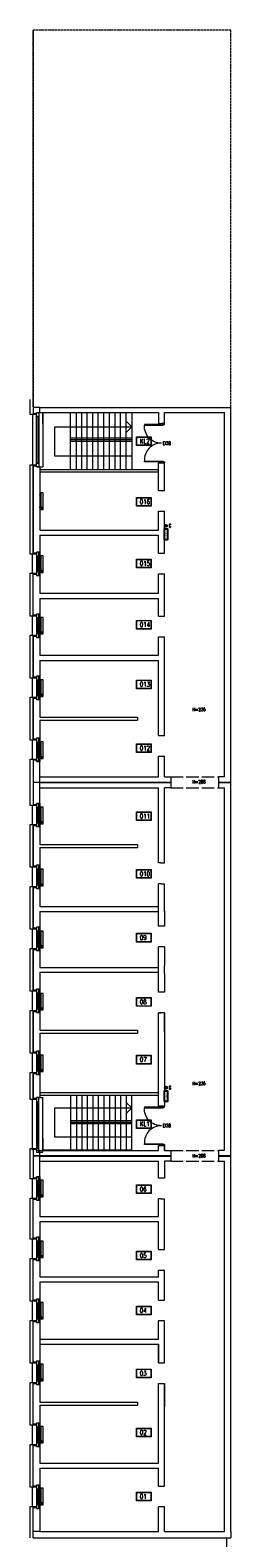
# Model space of a CAD drawing. Header units: millimetres. Extents: x -20020 to 55682, y 3351 to 17623.
# Tile 4 of 49: x -7478 to -6509, y 10251 to 17539. Entities that reach past the tile are written whole.
import ezdxf

# ---------------------------------------------------------------- set-up
doc = ezdxf.new("R2010")
doc.units = ezdxf.units.MM
doc.linetypes.add('ACAD_ISO02W100', pattern=[15, 12, -3])
doc.layers.get('0').update_dxf_attribs({"color": 252, "lineweight": 9})
for name, color, linetype, lineweight in [('0 - przerywana', 252, 'ACAD_ISO02W100', 9), ('0- stolarka', 252, 'Continuous', 9), ('0- widokowe', 252, 'Continuous', 9), ('000 STOLARKA', 252, 'Continuous', 9), ('000- DODATKI', 252, 'Continuous', 9), ('000- ŚCIANY', 252, 'Continuous', 9), ('000-NUMERY SALI', 252, 'Continuous', 9), ('Grzejniki CO na rzucie', 252, 'Continuous', 9)]:
    doc.layers.add(name, color=color, linetype=linetype, lineweight=lineweight)
doc.layers.add('Znaki bezp.', color=10, linetype='Continuous')
doc.styles.add('GENERATED_STYLE_7', font='txt', dxfattribs={"width": 0.8})
doc.styles.get("Standard").update_dxf_attribs({"font": 'romans.shx', "width": 0.7})

# ---------------------------------------------------------------- blocks, each defined once
blk = doc.blocks.new('OKNO 02')
at = {"layer": '0- stolarka'}
for points in [[(-795.8, 4074.8), (-532.4, 4074.8), (-532.4, 4085.8), (-795.8, 4085.8), (-795.8, 4074.8)], [(-777.7, 4074.8), (-777.7, 4085.8)], [(-550.6, 4074.8), (-550.6, 4085.8)], [(-550.6, 4080.3), (-777.7, 4080.3)]]:
    blk.add_lwpolyline(points, dxfattribs=at)
at = {"layer": '0- widokowe'}
for points in [[(-532.4, 4104.8), (-795.8, 4104.8)], [(-795.8, 4085.8), (-795.8, 4104.8)], [(-532.4, 4085.8), (-532.4, 4104.8)], [(-542.4, 4055.8), (-542.4, 4055.8), (-785.8, 4055.8), (-785.8, 4055.8)]]:
    blk.add_lwpolyline(points, dxfattribs=at)
blk = doc.blocks.new('małe okno')
at = {"layer": '0- stolarka'}
for points in [[(5309.9, 10506), (5309.9, 10393.5), (5320.9, 10393.5), (5320.9, 10506), (5309.9, 10506)], [(5309.9, 10487.8), (5320.9, 10487.8)], [(5315.4, 10411.7), (5315.4, 10487.8)], [(5309.9, 10411.7), (5320.9, 10411.7)]]:
    blk.add_lwpolyline(points, dxfattribs=at)
at = {"layer": '0- widokowe'}
blk.add_lwpolyline([(5290.9, 10403.5), (5290.9, 10403.5), (5290.9, 10496), (5290.9, 10496)], dxfattribs=at)
at = {"layer": '000- ŚCIANY'}
blk.add_lwpolyline([(5325.9, 10506), (5325.9, 10393.5)], dxfattribs=at)
blk = doc.blocks.new('drzwi 2x90')
at = {"layer": '0- stolarka'}
for points in [[(5795.1, 5238.8, -0.437586), (5712.6, 5325.8, -1.233982)], [(5795.1, 5238.8, 0.437586), (5712.6, 5151.8, 1.233982)]]:
    blk.add_lwpolyline(points, format="xyb", dxfattribs=at)
for points in [[(5802.6, 5328.8), (5712.6, 5328.8), (5712.6, 5325.8), (5802.6, 5325.8), (5802.6, 5328.8)], [(5795.1, 5333.8), (5795.1, 5328.8), (5810.1, 5328.8), (5810.1, 5333.8), (5795.1, 5333.8)], [(5802.6, 5148.8), (5712.6, 5148.8), (5712.6, 5151.8), (5802.6, 5151.8), (5802.6, 5148.8)], [(5795.1, 5143.8), (5795.1, 5148.8), (5810.1, 5148.8), (5810.1, 5143.8), (5795.1, 5143.8)]]:
    blk.add_lwpolyline(points, dxfattribs=at)
blk = doc.blocks.new('INNY_P_ALH_LEFT_P_90_80_80_30_10')
for p, q in [((-380, -70), (-280, -70)), ((-380, -90), (-320, -90)), ((-380, -110), (-280, -110)), ((-380, -130), (-320, -130))]:
    blk.add_line(p, q)
for points in [[(-320, -50), (-320, 0), (-280, 0), (-280, -50)], [(280, -50), (280, 0), (320, 0), (320, -50)], [(-400, -150), (400, -150), (400, -50), (-400, -50), (-400, -150)]]:
    blk.add_lwpolyline(points)

msp = doc.modelspace()

# ---------------------------------------------------------------- linework, layer by layer
at = {"layer": '0 - przerywana'}
for points in [[(-7462.99, 17539.14), (-7462.99, 15718.67)], [(-7462.99, 15718.67), (-7462.99, 17539.14)], [(-6508.99, 17539.14), (-7462.99, 17539.14)], [(-6508.99, 15715.67), (-6508.99, 17539.14)]]:
    msp.add_lwpolyline(points, dxfattribs=at)
at = {"layer": '0 - przerywana', "ltscale": 5}
for points in [[(-6798.99, 13929.3), (-6568.99, 13929.3)], [(-6798.99, 13877.08), (-6568.99, 13877.08)], [(-6798.99, 12124), (-6568.99, 12124)], [(-6798.99, 12071.78), (-6568.99, 12071.78)]]:
    msp.add_lwpolyline(points, dxfattribs=at)
at = {"layer": '0- widokowe'}
for points in [[(-7446.99, 15681.06), (-7477.99, 15681.06), (-7477.99, 15753.27)], [(-7462.99, 15753.27), (-7462.49, 15753.27)], [(-7416.99, 15637.06), (-7416.99, 15691.06), (-6986.99, 15691.06), (-6986.99, 15415.51)], [(-7282.99, 15415.51), (-7282.99, 15691.06)], [(-7254.99, 15415.51), (-7254.99, 15691.06)], [(-7228.99, 15415.51), (-7228.99, 15691.06)], [(-7202.99, 15415.51), (-7202.99, 15691.06)], [(-7175.99, 15415.51), (-7175.99, 15691.06)], [(-7148.99, 15415.51), (-7148.99, 15691.06)], [(-7121.99, 15415.51), (-7121.99, 15691.06)], [(-7094.99, 15415.51), (-7094.99, 15691.06)], [(-7067.99, 15415.51), (-7067.99, 15691.06)], [(-7040.99, 15415.51), (-7040.99, 15691.06)], [(-7013.99, 15415.51), (-7013.99, 15691.06)], [(-6986.99, 15480.4), (-7359.02, 15480.4), (-7359.02, 15621.53), (-6986.99, 15621.33), (-7013.99, 15594.33)], [(-6986.99, 15621.33), (-7013.99, 15648.33)], [(-6986.99, 15566.65), (-7282.99, 15566.65)], [(-6986.99, 15559.06), (-7282.99, 15559.06)], [(-6986.99, 15551.47), (-7282.99, 15551.47)], [(-7477.99, 15306.11), (-7477.99, 15306.11), (-7477.99, 15437.61), (-7446.99, 15437.61)], [(-7446.99, 15006.45), (-7477.99, 15006.45), (-7477.99, 15306.11), (-7477.99, 15306.11)], [(-7446.99, 14706.57), (-7477.99, 14706.57), (-7477.99, 14913.79), (-7446.99, 14913.79)], [(-7446.99, 14407.12), (-7477.99, 14407.12), (-7477.99, 14614.12), (-7446.99, 14614.12)], [(-7446.99, 14107.46), (-7477.99, 14107.46), (-7477.99, 14314.46), (-7446.99, 14314.46)], [(-7446.99, 13791.59), (-7477.99, 13791.59), (-7477.99, 14014.8), (-7446.99, 14014.8)], [(-7446.99, 13492.81), (-7477.99, 13492.81), (-7477.99, 13699.14), (-7446.99, 13699.14)], [(-7446.99, 13192.94), (-7477.99, 13192.94), (-7477.99, 13400.15), (-7446.99, 13400.15)], [(-7446.99, 12893.27), (-7477.99, 12893.27), (-7477.99, 13100.49), (-7446.99, 13100.49)], [(-7446.99, 12593.61), (-7477.99, 12593.61), (-7477.99, 12800.83), (-7446.99, 12800.83)], [(-7446.99, 12369.66), (-7477.99, 12369.66), (-7477.99, 12501.16), (-7446.99, 12501.16)], [(-7416.99, 12181.56), (-7416.99, 12127.56), (-6986.99, 12127.56), (-6986.99, 12391.56)], [(-7282.99, 12391.56), (-7282.99, 12127.56)], [(-7254.99, 12391.56), (-7254.99, 12127.56)], [(-7228.99, 12391.56), (-7228.99, 12127.56)], [(-7202.99, 12391.56), (-7202.99, 12127.56)], [(-7175.99, 12391.56), (-7175.99, 12127.56)], [(-7148.99, 12391.56), (-7148.99, 12127.56)], [(-7121.99, 12391.56), (-7121.99, 12127.56)], [(-7094.99, 12391.56), (-7094.99, 12127.56)], [(-7067.99, 12391.56), (-7067.99, 12127.56)], [(-7040.99, 12391.56), (-7040.99, 12127.56)], [(-7013.99, 12391.56), (-7013.99, 12127.56)], [(-6986.99, 12188.42), (-7359.02, 12188.42), (-7359.02, 12329.56), (-6986.99, 12329.35), (-7013.99, 12302.35)], [(-6986.99, 12329.35), (-7013.99, 12356.35)], [(-6986.99, 12267.14), (-7282.99, 12267.14)], [(-6986.99, 12259.56), (-7282.99, 12259.56)], [(-6986.99, 12251.97), (-7282.99, 12251.97)], [(-7446.99, 11986.29), (-7477.99, 11986.29), (-7477.99, 12134), (-7446.99, 12134)], [(-7446.99, 11694.62), (-7477.99, 11694.62), (-7477.99, 11893.84), (-7446.99, 11893.84)], [(-7446.99, 11395.17), (-7477.99, 11395.17), (-7477.99, 11602.18), (-7446.99, 11602.18)], [(-7446.99, 11095.51), (-7477.99, 11095.51), (-7477.99, 11302.51), (-7446.99, 11302.51)], [(-7446.99, 10795.85), (-7477.99, 10795.85), (-7477.99, 11002.85), (-7446.99, 11002.85)], [(-7446.99, 10496.19), (-7477.99, 10496.19), (-7477.99, 10703.19), (-7446.99, 10703.19)], [(-7477.99, 10251.81), (-7477.99, 10403.53), (-7446.99, 10403.53)]]:
    msp.add_lwpolyline(points, dxfattribs=at)
at = {"layer": '000 STOLARKA'}
msp.add_lwpolyline([(-7462.99, 12496.17), (-7462.99, 12374.45)], dxfattribs=at)
at = {"layer": '000- ŚCIANY'}
for points in [[(-7462.99, 15698.93), (-7462.99, 15686.06), (-7446.99, 15686.06), (-7446.99, 15691.06), (-7430.99, 15691.06), (-7430.99, 15715.67), (-7462.99, 15715.67)], [(-7430.99, 13904.69), (-7430.99, 13904.69), (-7430.99, 14004.8), (-7446.99, 14004.8), (-7446.99, 14009.8), (-7462.99, 14009.8), (-7462.99, 13904.69), (-7462.99, 13904.69)], [(-7462.99, 13809.45), (-7462.99, 13796.58), (-7446.99, 13796.58), (-7446.99, 13801.58), (-7430.99, 13801.58), (-7430.99, 13901.69), (-7462.99, 13901.69)], [(-7430.99, 12099.39), (-7430.99, 12099.39), (-7430.99, 12124), (-7446.99, 12124), (-7446.99, 12129), (-7462.99, 12129), (-7462.99, 12099.39), (-7462.99, 12099.39)], [(-7462.99, 12004.15), (-7462.99, 11991.28), (-7446.99, 11991.28), (-7446.99, 11996.28), (-7430.99, 11996.28), (-7430.99, 12096.39), (-7462.99, 12096.39)]]:
    msp.add_lwpolyline(points, close=True, dxfattribs=at)
for points in [[(-7430.99, 15715.67), (-6508.99, 15715.67)], [(-7430.99, 15691.06), (-7300.99, 15691.06)], [(-7300.99, 15691.06), (-6858.99, 15691.06)], [(-6858.99, 15691.06), (-6858.99, 15637.94), (-6828.99, 15637.94), (-6828.99, 15691.06)], [(-6828.99, 15691.06), (-6538.99, 15691.06)], [(-6538.99, 15715.67), (-6508.99, 15715.67)], [(-6538.99, 15715.67), (-6508.99, 15715.67)], [(-6538.99, 13929.3), (-6538.99, 15691.06)], [(-6508.99, 15691.06), (-6508.99, 15715.67)], [(-6508.99, 10411.81), (-6508.99, 15715.67)], [(-7462.99, 15432.61), (-7462.99, 15011.24)], [(-7430.99, 15097.35), (-7430.99, 15016.24), (-7446.99, 15016.24), (-7446.99, 15011.24), (-7462.99, 15011.24), (-7462.99, 15432.61), (-7446.99, 15432.61), (-7446.99, 15427.61), (-7430.99, 15427.61)], [(-7430.99, 15427.61), (-7430.99, 15122.35)], [(-7430.99, 15415.51), (-6858.99, 15415.51)], [(-7430.99, 15415.51), (-6858.99, 15415.51)], [(-7430.99, 15403.51), (-6858.99, 15403.51)], [(-6858.99, 15313.51), (-6858.99, 15447.98)], [(-6858.99, 15447.98), (-6858.99, 15447.98), (-6828.99, 15447.98)], [(-6828.99, 15313.51), (-6828.99, 15447.98)], [(-6858.99, 15313.51), (-6828.99, 15313.51)], [(-6858.99, 15122.35), (-6858.99, 15213.51)], [(-6858.99, 15213.51), (-6846.99, 15213.51), (-6846.99, 15213.51)], [(-6846.99, 15213.51), (-6828.99, 15213.51)], [(-6828.99, 15011.73), (-6828.99, 15213.51)], [(-7430.99, 15122.35), (-6858.99, 15122.35)], [(-7430.99, 15097.35), (-6858.99, 15097.35)], [(-6858.99, 15011.73), (-6858.99, 15097.35)], [(-6858.99, 15011.73), (-6828.99, 15011.73)], [(-7430.99, 14792.07), (-7430.99, 14716.57), (-7446.99, 14716.57), (-7446.99, 14711.57), (-7462.99, 14711.57), (-7462.99, 14908.79), (-7446.99, 14908.79), (-7446.99, 14903.79), (-7430.99, 14903.79)], [(-7430.99, 14903.79), (-7430.99, 14817.07)], [(-6858.99, 14817.07), (-6858.99, 14911.73)], [(-6858.99, 14911.73), (-6846.99, 14911.73)], [(-6846.99, 14911.73), (-6828.99, 14911.73)], [(-6828.99, 14792.07), (-6828.99, 14911.73)], [(-7430.99, 14817.07), (-6858.99, 14817.07)], [(-7430.99, 14792.07), (-6858.99, 14792.07)], [(-6858.99, 14706.46), (-6858.99, 14792.07)], [(-6828.99, 14706.46), (-6828.99, 14792.07)], [(-6858.99, 14706.46), (-6828.99, 14706.46)], [(-7462.99, 14609.12), (-7462.99, 14411.91)], [(-7430.99, 14492.4), (-7430.99, 14416.91), (-7446.99, 14416.91), (-7446.99, 14411.91), (-7462.99, 14411.91), (-7462.99, 14609.12), (-7446.99, 14609.12), (-7446.99, 14604.12), (-7430.99, 14604.12)], [(-7430.99, 14604.12), (-7430.99, 14517.4)], [(-6858.99, 14606.46), (-6846.99, 14606.46)], [(-6858.99, 14517.4), (-6858.99, 14606.46)], [(-6846.99, 14606.46), (-6828.99, 14606.46)], [(-6828.99, 14129.3), (-6828.99, 14606.46)], [(-7430.99, 14517.4), (-6858.99, 14517.4)], [(-7430.99, 14492.4), (-6858.99, 14492.4)], [(-6858.99, 14129.3), (-6858.99, 14492.4)], [(-7462.99, 14309.46), (-7462.99, 14112.24)], [(-7430.99, 14204.19), (-7430.99, 14117.24), (-7446.99, 14117.24), (-7446.99, 14112.24), (-7462.99, 14112.24), (-7462.99, 14309.46), (-7446.99, 14309.46), (-7446.99, 14304.46), (-7430.99, 14304.46)], [(-7430.99, 14304.46), (-7430.99, 14218.19)], [(-7430.99, 14218.19), (-6958.99, 14218.19)], [(-6958.99, 14218.19), (-6958.99, 14204.19)], [(-7430.99, 14204.19), (-6958.99, 14204.19)], [(-6858.99, 14129.3), (-6828.99, 14129.3)], [(-6858.99, 14029.3), (-6828.99, 14029.3)], [(-6858.99, 13929.3), (-6858.99, 14029.3)], [(-6828.99, 13929.3), (-6828.99, 14029.3)], [(-7430.99, 13929.3), (-7300.99, 13929.3)], [(-7300.99, 13929.3), (-6858.99, 13929.3)], [(-6828.99, 13929.3), (-6798.99, 13929.3), (-6798.99, 13877.08), (-6828.99, 13877.08)], [(-6538.99, 13929.3), (-6568.99, 13929.3), (-6568.99, 13877.08), (-6538.99, 13877.08)], [(-7430.99, 13904.69), (-7300.99, 13904.69)], [(-7430.99, 13901.69), (-6798.99, 13901.69)], [(-7430.99, 13877.08), (-7300.99, 13877.08)], [(-7300.99, 13904.69), (-6798.99, 13904.69)], [(-7300.99, 13877.08), (-6858.99, 13877.08)], [(-6858.99, 13713.08), (-6858.99, 13877.08)], [(-6828.99, 13713.08), (-6828.99, 13877.08)], [(-6568.99, 13904.69), (-6508.99, 13904.69)], [(-6568.99, 13901.69), (-6508.99, 13901.69)], [(-6538.99, 12124), (-6538.99, 13877.08)], [(-6858.99, 13513.42), (-6858.99, 13713.08)], [(-6828.99, 13513.42), (-6828.99, 13713.08)], [(-7462.99, 13694.14), (-7462.99, 13497.6)], [(-7430.99, 13588.87), (-7430.99, 13502.6), (-7446.99, 13502.6), (-7446.99, 13497.6), (-7462.99, 13497.6), (-7462.99, 13694.14), (-7446.99, 13694.14), (-7446.99, 13689.14), (-7430.99, 13689.14)], [(-7430.99, 13689.14), (-7430.99, 13602.87)], [(-7430.99, 13602.87), (-6958.99, 13602.87)], [(-7430.99, 13588.87), (-6958.99, 13588.87)], [(-6958.99, 13602.87), (-6958.99, 13588.87)], [(-6846.99, 13513.42), (-6846.99, 13513.42), (-6858.99, 13513.42)], [(-6846.99, 13513.42), (-6828.99, 13513.42)], [(-6858.99, 13208.44), (-6858.99, 13413.42)], [(-6846.99, 13413.42), (-6858.99, 13413.42)], [(-6846.99, 13413.42), (-6846.99, 13413.42), (-6828.99, 13413.42)], [(-6828.99, 13278.44), (-6828.99, 13413.42)], [(-7462.99, 13395.15), (-7462.99, 13197.72)], [(-7430.99, 13278.44), (-7430.99, 13202.94), (-7446.99, 13202.94), (-7446.99, 13197.94), (-7462.99, 13197.94), (-7462.99, 13395.15), (-7446.99, 13395.15), (-7446.99, 13390.15), (-7430.99, 13390.15)], [(-7430.99, 13390.15), (-7430.99, 13303.44)], [(-7430.99, 13303.44), (-6858.99, 13303.44)], [(-7430.99, 13278.44), (-6858.99, 13278.44)], [(-6828.99, 13281.65), (-6828.99, 13281.65), (-6828.99, 13278.44), (-6828.99, 13208.44), (-6858.99, 13208.44)], [(-7462.99, 13095.49), (-7462.99, 12898.27)], [(-7430.99, 12984.88), (-7430.99, 12903.27), (-7446.99, 12903.27), (-7446.99, 12898.27), (-7462.99, 12898.27), (-7462.99, 13095.49), (-7446.99, 13095.49), (-7446.99, 13090.49), (-7430.99, 13090.49)], [(-7430.99, 13090.49), (-7430.99, 13008.88)], [(-7430.99, 13090.49), (-7430.99, 13008.88)], [(-6858.99, 12888.77), (-6858.99, 13108.44)], [(-6828.99, 13108.44), (-6858.99, 13108.44)], [(-6828.99, 13108.44), (-6828.99, 13015.77)], [(-7430.99, 13008.88), (-6858.99, 13008.88)], [(-7430.99, 12984.88), (-6858.99, 12984.88)], [(-7430.99, 12984.88), (-7430.99, 12903.27)], [(-6828.99, 12978.77), (-6828.99, 12888.77), (-6858.99, 12888.77)], [(-6828.99, 12978.77), (-6828.99, 13015.77)], [(-6828.99, 12978.77), (-6828.99, 12888.77)], [(-7462.99, 12795.83), (-7462.99, 12598.61)], [(-7430.99, 12690.56), (-7430.99, 12603.61), (-7446.99, 12603.61), (-7446.99, 12598.61), (-7462.99, 12598.61), (-7462.99, 12795.83), (-7446.99, 12795.83), (-7446.99, 12790.83), (-7430.99, 12790.83)], [(-7430.99, 12790.83), (-7430.99, 12704.56)], [(-7430.99, 12790.83), (-7430.99, 12704.56)], [(-6858.99, 12338.43), (-6858.99, 12788.77)], [(-6828.99, 12788.77), (-6828.99, 12338.43), (-6858.99, 12338.43)], [(-6828.99, 12697.22), (-6828.99, 12788.77), (-6858.99, 12788.77)], [(-6846.99, 12788.77), (-6858.99, 12788.77)], [(-6858.99, 12788.77), (-6846.99, 12788.77), (-6846.99, 12788.77)], [(-7430.99, 12704.56), (-6958.99, 12704.56)], [(-7430.99, 12690.56), (-6958.99, 12690.56)], [(-7430.99, 12690.56), (-7430.99, 12603.61)], [(-6958.99, 12704.56), (-6958.99, 12690.56)], [(-7430.99, 12491.17), (-7430.99, 12379.45), (-7446.99, 12379.45), (-7446.99, 12374.45), (-7462.99, 12374.45), (-7462.99, 12496.17), (-7446.99, 12496.17), (-7446.99, 12491.17), (-7430.99, 12491.17)], [(-7430.99, 12403.56), (-6858.99, 12403.56)], [(-7430.99, 12391.56), (-6858.99, 12391.56)], [(-7430.99, 12124), (-7400.99, 12124)], [(-7430.99, 12099.39), (-7400.99, 12099.39)], [(-7400.99, 12124), (-6858.99, 12124)], [(-7400.99, 12099.39), (-6798.99, 12099.39)], [(-6858.99, 12148.48), (-6846.99, 12148.48), (-6846.99, 12148.48), (-6828.99, 12148.48), (-6828.99, 12124)], [(-6858.99, 12124), (-6858.99, 12148.48)], [(-6828.99, 12124), (-6828.99, 12148.48)], [(-6828.99, 12124), (-6798.99, 12124), (-6798.99, 12071.78), (-6828.99, 12071.78)], [(-6538.99, 12124), (-6568.99, 12124), (-6568.99, 12071.78), (-6538.99, 12071.78)], [(-6568.99, 12099.39), (-6508.99, 12099.39)], [(-6508.99, 12096.39), (-6508.99, 12099.39)], [(-7430.99, 12096.39), (-6798.99, 12096.39)], [(-7430.99, 12071.78), (-7400.99, 12071.78)], [(-7400.99, 12071.78), (-6858.99, 12071.78)], [(-6858.99, 11989.78), (-6858.99, 12071.78)], [(-6828.99, 12071.78), (-6828.99, 12071.78), (-6828.99, 12071.78), (-6828.99, 11989.78), (-6858.99, 11989.78)], [(-6568.99, 12096.39), (-6508.99, 12096.39)], [(-6538.99, 10411.81), (-6538.99, 12071.78)], [(-7430.99, 11780.12), (-7430.99, 11704.62), (-7446.99, 11704.62), (-7446.99, 11699.62), (-7462.99, 11699.62), (-7462.99, 11888.84), (-7446.99, 11888.84), (-7446.99, 11883.84), (-7430.99, 11883.84)], [(-7430.99, 11883.84), (-7430.99, 11805.12)], [(-6858.99, 11805.12), (-6858.99, 11889.78)], [(-6846.99, 11889.78), (-6858.99, 11889.78)], [(-6846.99, 11889.78), (-6846.99, 11889.78), (-6828.99, 11889.78)], [(-6828.99, 11780.12), (-6828.99, 11889.78)], [(-7430.99, 11805.12), (-7270.99, 11805.12)], [(-7430.99, 11780.12), (-7270.99, 11780.12)], [(-7270.99, 11805.12), (-6858.99, 11805.12)], [(-7270.99, 11780.12), (-6858.99, 11780.12)], [(-6858.99, 11645.46), (-6858.99, 11780.12)], [(-6828.99, 11645.46), (-6828.99, 11780.12)], [(-7430.99, 11488.46), (-7430.99, 11404.96), (-7446.99, 11404.96), (-7446.99, 11399.96), (-7462.99, 11399.96), (-7462.99, 11597.18), (-7446.99, 11597.18), (-7446.99, 11592.18), (-7430.99, 11592.18)], [(-7430.99, 11592.18), (-7430.99, 11513.46)], [(-6858.99, 11645.46), (-6828.99, 11645.46)], [(-6858.99, 11513.46), (-6858.99, 11545.46)], [(-6858.99, 11545.46), (-6828.99, 11545.46)], [(-6828.99, 11400.91), (-6828.99, 11545.46)], [(-7430.99, 11513.46), (-7270.99, 11513.46)], [(-7430.99, 11488.46), (-7270.99, 11488.46)], [(-7270.99, 11513.46), (-6858.99, 11513.46)], [(-7270.99, 11488.46), (-6858.99, 11488.46)], [(-6858.99, 11400.91), (-6858.99, 11488.46)], [(-6858.99, 11400.91), (-6828.99, 11400.91)], [(-7430.99, 11292.51), (-7430.99, 11105.3), (-7446.99, 11105.3), (-7446.99, 11100.3), (-7462.99, 11100.3), (-7462.99, 11297.51), (-7446.99, 11297.51), (-7446.99, 11292.51), (-7430.99, 11292.51)], [(-6828.99, 11210.91), (-6828.99, 11300.91), (-6858.99, 11300.91)], [(-6858.99, 11210.91), (-6858.99, 11300.91)], [(-7430.99, 11210.91), (-6858.99, 11210.91)], [(-7430.99, 11186.91), (-6858.99, 11186.91)], [(-6858.99, 11096.91), (-6858.99, 11186.91)], [(-6858.99, 11186.91), (-6858.99, 11096.91), (-6828.99, 11096.91)], [(-6828.99, 11155.01), (-6828.99, 11210.91)], [(-6828.99, 11096.91), (-6828.99, 11155.01)], [(-7430.99, 10887.24), (-7430.99, 10805.63), (-7446.99, 10805.63), (-7446.99, 10800.63), (-7462.99, 10800.63), (-7462.99, 10997.85), (-7446.99, 10997.85), (-7446.99, 10992.85), (-7430.99, 10992.85)], [(-7430.99, 10992.85), (-7430.99, 10906.58)], [(-6858.99, 10996.91), (-6846.99, 10996.91)], [(-6858.99, 10887.24), (-6858.99, 10996.91), (-6828.99, 10996.91), (-6828.99, 10884.24)], [(-6858.99, 10996.91), (-6846.99, 10996.91), (-6846.99, 10996.91)], [(-6858.99, 10911.24), (-6858.99, 10996.91)], [(-6858.99, 10911.24), (-6858.99, 10996.91)], [(-6828.99, 10501.92), (-6828.99, 10996.91)], [(-7430.99, 10906.58), (-6958.99, 10906.58)], [(-7430.99, 10892.58), (-6958.99, 10892.58)], [(-7430.99, 10892.58), (-7430.99, 10887.24)], [(-6958.99, 10906.58), (-6958.99, 10892.58)], [(-6858.99, 10884.24), (-6858.99, 10887.24)], [(-6858.99, 10611.58), (-6858.99, 10887.24)], [(-7430.99, 10587.58), (-7430.99, 10505.97), (-7446.99, 10505.97), (-7446.99, 10500.97), (-7462.99, 10500.97), (-7462.99, 10698.19), (-7446.99, 10698.19), (-7446.99, 10693.19), (-7430.99, 10693.19)], [(-7430.99, 10693.19), (-7430.99, 10611.58)], [(-7430.99, 10611.58), (-6858.99, 10611.58)], [(-7430.99, 10587.58), (-6858.99, 10587.58)], [(-6858.99, 10501.92), (-6858.99, 10587.58)], [(-6858.99, 10501.92), (-6828.99, 10501.92)], [(-7462.99, 10281.81), (-7462.99, 10398.53), (-7446.99, 10398.53), (-7446.99, 10393.53), (-7430.99, 10393.53)], [(-7430.99, 10393.53), (-7430.99, 10281.81), (-7462.99, 10281.81)], [(-6858.99, 10281.81), (-6858.99, 10401.92)], [(-6828.99, 10311.92), (-6828.99, 10401.92), (-6858.99, 10401.92)], [(-6828.99, 10281.81), (-6828.99, 10401.92)], [(-6538.99, 10281.81), (-6538.99, 10411.81)], [(-6508.99, 10281.81), (-6508.99, 10411.81)], [(-7462.99, 10251.81), (-7462.99, 10281.81), (-7462.99, 10281.81)], [(-7430.99, 10281.81), (-6858.99, 10281.81)], [(-6828.99, 10281.81), (-6538.99, 10281.81)], [(-6508.99, 10281.81), (-6508.99, 10332.28)], [(-6508.99, 10281.81), (-6508.99, 10281.81), (-6508.99, 10251.81)], [(-7462.99, 10251.81), (-6768.99, 10251.81)], [(-6768.99, 10251.81), (-6508.99, 10251.81)], [(-6548.9, 8028.81), (-6528.9, 8028.81), (-6528.9, 10251.81)]]:
    msp.add_lwpolyline(points, dxfattribs=at)
at = {"layer": '000-NUMERY SALI'}
for points in [[(-6964.8, 15573.28), (-6893.9, 15573.28), (-6893.9, 15531.08), (-6964.8, 15531.08)], [(-6963.3, 15571.78), (-6895.4, 15571.78), (-6895.4, 15532.58), (-6963.3, 15532.58)], [(-6964.8, 15280.46), (-6893.9, 15280.46), (-6893.9, 15238.26), (-6964.8, 15238.26)], [(-6963.3, 15278.96), (-6895.4, 15278.96), (-6895.4, 15239.76), (-6963.3, 15239.76)], [(-6964.8, 14982.33), (-6893.9, 14982.33), (-6893.9, 14940.13), (-6964.8, 14940.13)], [(-6963.3, 14980.83), (-6895.4, 14980.83), (-6895.4, 14941.62), (-6963.3, 14941.62)], [(-6964.8, 14686.24), (-6893.9, 14686.24), (-6893.9, 14644.05), (-6964.8, 14644.05)], [(-6963.3, 14684.75), (-6895.4, 14684.75), (-6895.4, 14645.54), (-6963.3, 14645.54)], [(-6964.8, 14397.87), (-6893.9, 14397.87), (-6893.9, 14355.68), (-6964.8, 14355.68)], [(-6963.3, 14396.38), (-6895.4, 14396.38), (-6895.4, 14357.17), (-6963.3, 14357.17)], [(-6964.8, 14089.46), (-6893.9, 14089.46), (-6893.9, 14047.26), (-6964.8, 14047.26)], [(-6963.3, 14087.96), (-6895.4, 14087.96), (-6895.4, 14048.76), (-6963.3, 14048.76)], [(-6964.8, 13760.85), (-6893.9, 13760.85), (-6893.9, 13718.65), (-6964.8, 13718.65)], [(-6963.3, 13759.35), (-6895.4, 13759.35), (-6895.4, 13720.15), (-6963.3, 13720.15)], [(-6964.8, 13481.93), (-6893.9, 13481.93), (-6893.9, 13439.73), (-6964.8, 13439.73)], [(-6963.3, 13480.44), (-6895.4, 13480.44), (-6895.4, 13441.23), (-6963.3, 13441.23)], [(-6964.8, 13173.52), (-6893.9, 13173.52), (-6893.9, 13131.32), (-6964.8, 13131.32)], [(-6963.3, 13172.02), (-6895.4, 13172.02), (-6895.4, 13132.82), (-6963.3, 13132.82)], [(-6964.8, 12862.79), (-6893.9, 12862.79), (-6893.9, 12820.59), (-6964.8, 12820.59)], [(-6963.3, 12861.29), (-6895.4, 12861.29), (-6895.4, 12822.09), (-6963.3, 12822.09)], [(-6964.8, 12583.93), (-6893.9, 12583.93), (-6893.9, 12541.73), (-6964.8, 12541.73)], [(-6963.3, 12582.43), (-6895.4, 12582.43), (-6895.4, 12543.23), (-6963.3, 12543.23)], [(-6964.8, 12272.56), (-6893.9, 12272.56), (-6893.9, 12230.36), (-6964.8, 12230.36)], [(-6963.3, 12271.06), (-6895.4, 12271.06), (-6895.4, 12231.86), (-6963.3, 12231.86)], [(-6964.8, 11957.72), (-6893.9, 11957.72), (-6893.9, 11915.52), (-6964.8, 11915.52)], [(-6963.3, 11956.22), (-6895.4, 11956.22), (-6895.4, 11917.01), (-6963.3, 11917.01)], [(-6964.8, 11636.96), (-6893.9, 11636.96), (-6893.9, 11594.76), (-6964.8, 11594.76)], [(-6963.3, 11635.46), (-6895.4, 11635.46), (-6895.4, 11596.26), (-6963.3, 11596.26)], [(-6964.8, 11371.72), (-6893.9, 11371.72), (-6893.9, 11329.52), (-6964.8, 11329.52)], [(-6963.3, 11370.22), (-6895.4, 11370.22), (-6895.4, 11331.02), (-6963.3, 11331.02)], [(-6964.8, 11067.42), (-6893.9, 11067.42), (-6893.9, 11025.22), (-6964.8, 11025.22)], [(-6963.3, 11065.92), (-6895.4, 11065.92), (-6895.4, 11026.72), (-6963.3, 11026.72)], [(-6964.8, 10781.62), (-6893.9, 10781.62), (-6893.9, 10739.42), (-6964.8, 10739.42)], [(-6963.3, 10780.12), (-6895.4, 10780.12), (-6895.4, 10740.92), (-6963.3, 10740.92)], [(-6964.8, 10472.37), (-6893.9, 10472.37), (-6893.9, 10430.17), (-6964.8, 10430.17)], [(-6963.3, 10470.87), (-6895.4, 10470.87), (-6895.4, 10431.67), (-6963.3, 10431.67)]]:
    msp.add_lwpolyline(points, close=True, dxfattribs=at)
at = {"layer": 'Defpoints'}
for centre in [(-6822.44, 15143.09), (-6822.44, 12427.23)]:
    msp.add_circle(centre, 5.18, dxfattribs=at)
at = {"layer": 'Znaki bezp.'}
for points in [[(-6828.99, 15075.88), (-6828.99, 15127.97), (-6815.04, 15127.97), (-6815.04, 15075.88)], [(-6828.99, 12360.02), (-6828.99, 12412.11), (-6815.04, 12412.11), (-6815.04, 12360.02)]]:
    msp.add_lwpolyline(points, close=True, dxfattribs=at)

# ---------------------------------------------------------------- block references
at = {"layer": '000 STOLARKA', "xscale": -1, "rotation": 270}
msp.add_blockref('OKNO 02', (-11521.8, 16223.45), dxfattribs=at)
at = {"layer": '000 STOLARKA'}
for p in [(-12639.11, 10304.13), (-12639.11, 7004.62)]:
    msp.add_blockref('drzwi 2x90', p, dxfattribs=at)
at = {"layer": '000 STOLARKA', "rotation": 270}
msp.add_blockref('OKNO 02', (-11521.8, 11583.61), dxfattribs=at)
at = {"layer": '000- ŚCIANY'}
for p in [(-12756.92, 4510.26), (-12756.92, 4210.6), (-12756.92, 3910.94), (-12756.92, 3611.27), (-12756.92, 3295.61), (-12756.92, 2996.63), (-12756.92, 2696.96), (-12756.92, 2397.3), (-12756.92, 2097.64), (-12756.92, 1490.31), (-12756.92, 1198.65), (-12756.92, 898.99), (-12756.92, 599.33), (-12756.92, 299.66), (-12756.92, 0)]:
    msp.add_blockref('małe okno', p, dxfattribs=at)
at = {"layer": 'Grzejniki CO na rzucie', "xscale": 0.1, "yscale": 0.1, "zscale": 0.1, "rotation": 90}
for p in [(-7430.99, 15262.64), (-7430.99, 14958.02), (-7430.99, 14660.48), (-7430.99, 14358.4), (-7430.99, 14058.25), (-7430.99, 13743), (-7430.99, 13442.84), (-7430.99, 13143.97), (-7430.99, 12843.21), (-7430.99, 12545), (-7430.99, 11939.71), (-7430.99, 11645.87), (-7430.99, 11349.2), (-7430.99, 11050.04), (-7430.99, 10749.88), (-7430.99, 10451.57)]:
    msp.add_blockref('INNY_P_ALH_LEFT_P_90_80_80_30_10', p, dxfattribs=at)

# ---------------------------------------------------------------- texts
at = {"layer": '000- DODATKI', "char_height": 16, "attachment_point": 1}
for s, insert in [('EI30', (-6837.89, 15550)), ('H=235', (-6694.17, 14263.69)), ('H=208', (-6694.17, 13913.96)), ('H=235', (-6694.17, 12455.77)), ('EI30', (-6837.89, 12251.82)), ('H=208', (-6694.17, 12106.04))]:
    msp.add_mtext_dynamic_manual_height_columns(s, width=48.5104, gutter_width=12.5, heights=[0], dxfattribs=dict(at, insert=insert))
at = {"layer": '000-NUMERY SALI', "char_height": 22.5, "attachment_point": 1}
for s, insert in [('KL2', (-6948.71, 15563.83)), ('016', (-6948.71, 15271.02)), ('015', (-6948.71, 14972.88)), ('014', (-6948.71, 14676.8)), ('013', (-6948.71, 14388.43)), ('012', (-6948.71, 14080.01)), ('011', (-6948.71, 13751.41)), ('010', (-6948.71, 13472.49)), ('09', (-6948.71, 13164.07)), ('08', (-6948.71, 12853.34)), ('07', (-6948.71, 12574.48)), ('KL1', (-6948.71, 12263.11)), ('06', (-6948.71, 11948.27)), ('05', (-6948.71, 11627.52)), ('04', (-6948.71, 11362.28)), ('03', (-6948.71, 11057.97)), ('02', (-6948.71, 10772.17)), ('01', (-6948.71, 10462.92))]:
    msp.add_mtext_dynamic_manual_height_columns(s, width=52.2186, gutter_width=12.5, heights=[0], dxfattribs=dict(at, insert=insert))
at = {"layer": 'Defpoints', "char_height": 16, "attachment_point": 1}
for insert in [(-6809.29, 15151.87), (-6809.29, 12436.01)]:
    msp.add_mtext_dynamic_manual_height_columns('G', width=48.5104, gutter_width=12.5, heights=[0], dxfattribs=dict(at, insert=insert))
at = {"layer": 'Znaki bezp.', "char_height": 8, "attachment_point": 2, "rotation": 90, "style": 'GENERATED_STYLE_7'}
for insert in [(-6826.12, 15103.1), (-6826.12, 12387.24)]:
    msp.add_mtext('\\A1;{\\fArial Europa Środkowa|b0|i0|c0|p34;\\C1;HP}', dxfattribs=dict(at, insert=insert))

doc.saveas('drawing.dxf')
